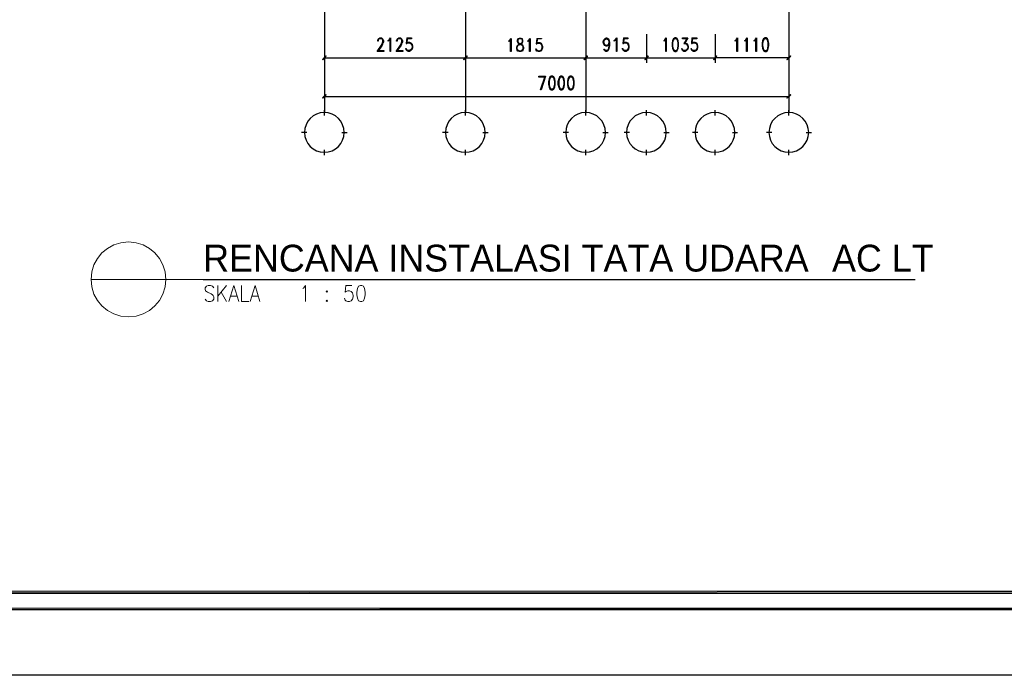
# Model space of a CAD drawing. Header units: millimetres. Extents: x 0 to 420, y 0 to 297.
# Tile 27 of 79: x 132 to 250, y 0 to 79. Entities that reach past the tile are written whole.
import ezdxf

# ---------------------------------------------------------------- set-up
doc = ezdxf.new("R2010")
doc.units = ezdxf.units.MM
for name, color, linetype in [('FILL_000000', 7, 'Continuous'), ('LINE_000000', 7, 'Continuous'), ('TEXT', 7, 'Continuous')]:
    doc.layers.add(name, color=color, linetype=linetype)

msp = doc.modelspace()

# ---------------------------------------------------------------- hatches: boundary and pattern name
at = {"layer": 'FILL_000000'}
h = msp.add_hatch(color=7, dxfattribs=at)
h.dxf.hatch_style = 1
h.paths.add_polyline_path([(168.78300086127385, 74.5490025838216), (168.40201636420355, 74.08333333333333), (168.35966322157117, 74.12566494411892), (168.78300086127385, 74.5490025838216)])
h = msp.add_hatch(color=7, dxfattribs=at)
h.dxf.hatch_style = 1
h.paths.add_polyline_path([(168.82533247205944, 74.50667097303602), (168.78300086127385, 74.5490025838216), (168.40201636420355, 74.08333333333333), (168.82533247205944, 74.50667097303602)])
h = msp.add_hatch(color=7, dxfattribs=at)
h.dxf.hatch_style = 1
h.paths.add_polyline_path([(185.3353281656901, 74.12566494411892), (185.37768130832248, 74.08333333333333), (185.75866580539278, 74.5490025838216), (185.3353281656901, 74.12566494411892)])
h = msp.add_hatch(color=7, dxfattribs=at)
h.dxf.hatch_style = 1
h.paths.add_polyline_path([(185.75866580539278, 74.50667097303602), (185.37768130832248, 74.08333333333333), (185.3353281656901, 74.12566494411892), (185.75866580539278, 74.50667097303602)])
h = msp.add_hatch(color=7, dxfattribs=at)
h.dxf.hatch_style = 1
h.paths.add_polyline_path([(185.37768130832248, 74.08333333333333), (185.75866580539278, 74.5490025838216), (185.80099741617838, 74.50667097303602), (185.37768130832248, 74.08333333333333)])
h = msp.add_hatch(color=7, dxfattribs=at)
h.dxf.hatch_style = 1
h.paths.add_polyline_path([(185.80099741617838, 74.46433936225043), (185.75866580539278, 74.50667097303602), (185.37768130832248, 74.08333333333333), (185.80099741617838, 74.46433936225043)])
h = msp.add_hatch(color=7, dxfattribs=at)
h.dxf.hatch_style = 1
h.paths.add_polyline_path([(200.2366795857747, 74.5490025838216), (199.89800516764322, 74.08333333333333), (199.85567355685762, 74.12566494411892), (200.2366795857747, 74.5490025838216)])
h = msp.add_hatch(color=7, dxfattribs=at)
h.dxf.hatch_style = 1
h.paths.add_polyline_path([(199.85567355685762, 74.12566494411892), (199.89800516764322, 74.08333333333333), (200.2366795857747, 74.50667097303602), (199.85567355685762, 74.12566494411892)])
h = msp.add_hatch(color=7, dxfattribs=at)
h.dxf.hatch_style = 1
h.paths.add_polyline_path([(200.2790111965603, 74.50667097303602), (200.2366795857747, 74.5490025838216), (199.89800516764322, 74.08333333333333), (200.2790111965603, 74.50667097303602)])
h = msp.add_hatch(color=7, dxfattribs=at)
h.dxf.hatch_style = 1
h.paths.add_polyline_path([(199.89800516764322, 74.08333333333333), (200.2366795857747, 74.50667097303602), (200.2790111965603, 74.46433936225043), (199.89800516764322, 74.08333333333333)])
h = msp.add_hatch(color=7, dxfattribs=at)
h.dxf.hatch_style = 1
h.paths.add_polyline_path([(207.17934366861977, 74.12566494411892), (207.22167527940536, 74.08333333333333), (207.5603281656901, 74.5490025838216), (207.17934366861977, 74.12566494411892)])
h = msp.add_hatch(color=7, dxfattribs=at)
h.dxf.hatch_style = 1
h.paths.add_polyline_path([(207.5603281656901, 74.5490025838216), (207.22167527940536, 74.08333333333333), (207.17934366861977, 74.12566494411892), (207.5603281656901, 74.5490025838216)])
h = msp.add_hatch(color=7, dxfattribs=at)
h.dxf.hatch_style = 1
h.paths.add_polyline_path([(207.22167527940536, 74.08333333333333), (207.5603281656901, 74.5490025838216), (207.60268130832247, 74.50667097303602), (207.22167527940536, 74.08333333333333)])
h = msp.add_hatch(color=7, dxfattribs=at)
h.dxf.hatch_style = 1
h.paths.add_polyline_path([(207.60268130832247, 74.50667097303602), (207.5603281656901, 74.5490025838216), (207.22167527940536, 74.08333333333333), (207.60268130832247, 74.50667097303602)])
h = msp.add_hatch(color=7, dxfattribs=at)
h.dxf.hatch_style = 1
h.paths.add_polyline_path([(215.4343307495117, 74.12566494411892), (215.4766623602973, 74.08333333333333), (215.8153367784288, 74.5490025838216), (215.4343307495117, 74.12566494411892)])
h = msp.add_hatch(color=7, dxfattribs=at)
h.dxf.hatch_style = 1
h.paths.add_polyline_path([(215.8153367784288, 74.5490025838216), (215.4766623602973, 74.08333333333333), (215.4343307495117, 74.12566494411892), (215.8153367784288, 74.5490025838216)])
h = msp.add_hatch(color=7, dxfattribs=at)
h.dxf.hatch_style = 1
h.paths.add_polyline_path([(215.4766623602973, 74.08333333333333), (215.8153367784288, 74.5490025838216), (215.85766838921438, 74.50667097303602), (215.4766623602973, 74.08333333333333)])
h = msp.add_hatch(color=7, dxfattribs=at)
h.dxf.hatch_style = 1
h.paths.add_polyline_path([(215.85766838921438, 74.50667097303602), (215.8153367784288, 74.5490025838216), (215.4766623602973, 74.08333333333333), (215.85766838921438, 74.50667097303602)])
h = msp.add_hatch(color=7, dxfattribs=at)
h.dxf.hatch_style = 1
h.paths.add_polyline_path([(224.28200344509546, 74.12566494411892), (224.32433505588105, 74.08333333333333), (224.70534108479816, 74.5490025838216), (224.28200344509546, 74.12566494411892)])
h = msp.add_hatch(color=7, dxfattribs=at)
h.dxf.hatch_style = 1
h.paths.add_polyline_path([(224.32433505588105, 74.08333333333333), (224.70534108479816, 74.5490025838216), (224.74767269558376, 74.50667097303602), (224.32433505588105, 74.08333333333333)])
h = msp.add_hatch(color=7, dxfattribs=at)
h.dxf.hatch_style = 1
h.paths.add_polyline_path([(168.78300086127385, 69.89233161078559), (168.40201636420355, 69.4689939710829), (168.35966322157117, 69.51132558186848), (168.78300086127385, 69.89233161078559)])
h = msp.add_hatch(color=7, dxfattribs=at)
h.dxf.hatch_style = 1
h.paths.add_polyline_path([(168.82533247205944, 69.85), (168.78300086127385, 69.89233161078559), (168.40201636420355, 69.4689939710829), (168.82533247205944, 69.85)])
h = msp.add_hatch(color=7, dxfattribs=at)
h.dxf.hatch_style = 1
h.paths.add_polyline_path([(224.28200344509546, 69.51132558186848), (224.32433505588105, 69.4689939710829), (224.70534108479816, 69.89233161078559), (224.28200344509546, 69.51132558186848)])
h = msp.add_hatch(color=7, dxfattribs=at)
h.dxf.hatch_style = 1
h.paths.add_polyline_path([(224.32433505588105, 69.4689939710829), (224.70534108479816, 69.89233161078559), (224.74767269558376, 69.85), (224.32433505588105, 69.4689939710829)])
h = msp.add_hatch(color=7, dxfattribs=at)
h.dxf.hatch_style = 1
h.paths.add_polyline_path([(19.64268561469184, 10.117664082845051), (19.431027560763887, 9.86367441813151), (363.17765977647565, 10.117664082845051), (19.64268561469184, 10.117664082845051)])
h = msp.add_hatch(color=7, dxfattribs=at)
h.dxf.hatch_style = 1
h.paths.add_polyline_path([(19.431027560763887, 9.86367441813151), (363.17765977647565, 10.117664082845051), (363.17765977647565, 9.86367441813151), (19.431027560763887, 9.86367441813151)])
h = msp.add_hatch(color=7, dxfattribs=at)
h.dxf.hatch_style = 1
h.paths.add_polyline_path([(17.653013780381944, 8.085660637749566), (17.3990241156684, 7.874002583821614), (412.07265116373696, 8.085660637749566), (17.653013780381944, 8.085660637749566)])
h = msp.add_hatch(color=7, dxfattribs=at)
h.dxf.hatch_style = 1
h.paths.add_polyline_path([(17.3990241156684, 7.874002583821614), (412.07265116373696, 8.085660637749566), (412.28435228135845, 7.874002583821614), (17.3990241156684, 7.874002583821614)])

# ---------------------------------------------------------------- linework, layer by layer
at = {"layer": 'LINE_000000', "lineweight": 25}
for p, q in [((168.6136744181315, 220.5990025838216), (168.6136744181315, 67.69100172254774)), ((224.53601464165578, 220.5990025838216), (224.53601464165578, 67.69100172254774)), ((185.58933936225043, 213.40232730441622), (185.58933936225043, 67.69100172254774)), ((200.06733161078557, 213.40232730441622), (200.06733161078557, 67.69100172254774)), ((168.6136744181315, 77.17367011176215), (168.6136744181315, 73.70232730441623)), ((185.58933936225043, 77.17367011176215), (185.58933936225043, 73.70232730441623)), ((185.58933936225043, 77.17367011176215), (185.58933936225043, 73.70232730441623)), ((200.06733161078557, 77.17367011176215), (200.06733161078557, 73.70232730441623)), ((200.06733161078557, 77.17367011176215), (200.06733161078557, 73.70232730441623)), ((207.3910017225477, 77.17367011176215), (207.3910017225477, 73.70232730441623)), ((207.3910017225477, 77.17367011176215), (207.3910017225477, 73.70232730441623)), ((215.64601033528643, 77.17367011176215), (215.64601033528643, 73.70232730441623)), ((215.64601033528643, 77.17367011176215), (215.64601033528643, 73.70232730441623)), ((224.53601464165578, 77.17367011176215), (224.53601464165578, 73.70232730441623)), ((178.5196804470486, 76.70800086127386), (178.43499569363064, 76.03067355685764)), ((194.18300086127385, 76.66566925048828), (194.09833763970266, 75.98834194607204)), ((204.59700775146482, 76.70800086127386), (204.51234452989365, 76.03067355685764)), ((212.30166236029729, 76.70800086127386), (211.8783462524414, 76.03067355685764)), ((212.85199483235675, 76.70800086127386), (212.80966322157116, 76.03067355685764)), ((178.60434366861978, 75.18399827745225), (178.43499569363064, 75.35332472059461)), ((191.81234452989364, 75.31099310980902), (191.98167097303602, 75.14166666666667)), ((192.3203453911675, 75.14166666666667), (192.4896718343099, 75.31099310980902)), ((194.26766408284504, 75.14166666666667), (194.09833763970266, 75.31099310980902)), ((204.681670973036, 75.18399827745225), (204.51234452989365, 75.35332472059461)), ((211.8360146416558, 75.18399827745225), (211.66666666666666, 75.35332472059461)), ((212.97901119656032, 75.18399827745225), (212.80966322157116, 75.35332472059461)), ((168.6136744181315, 74.33732299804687), (185.58933936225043, 74.33732299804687)), ((200.06733161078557, 74.29499138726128), (185.58933936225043, 74.29499138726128)), ((200.06733161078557, 74.33732299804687), (207.3910017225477, 74.33732299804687)), ((207.3910017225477, 74.33732299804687), (215.64601033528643, 74.33732299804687)), ((224.53601464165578, 74.33732299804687), (215.64601033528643, 74.33732299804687)), ((168.6136744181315, 73.10966322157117), (168.6136744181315, 69.0879879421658)), ((224.53601464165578, 73.10966322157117), (224.53601464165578, 69.0879879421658)), ((168.6136744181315, 69.68067355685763), (224.53601464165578, 69.68067355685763)), ((168.6136744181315, 67.39465891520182), (168.6136744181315, 68.02965460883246)), ((185.58933936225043, 67.39465891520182), (185.58933936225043, 68.02965460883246)), ((200.06733161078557, 67.39465891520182), (200.06733161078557, 68.02965460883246)), ((207.3910017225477, 67.39465891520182), (207.3910017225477, 68.02965460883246)), ((215.64601033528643, 67.39465891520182), (215.64601033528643, 68.02965460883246)), ((224.53601464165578, 67.39465891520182), (224.53601464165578, 68.02965460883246)), ((166.49700775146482, 65.32032385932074), (165.8620120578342, 65.32032385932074)), ((170.68800947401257, 65.32032385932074), (171.3230051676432, 65.32032385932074)), ((183.51500430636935, 65.32032385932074), (182.8376770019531, 65.32032385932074)), ((187.6636744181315, 65.32032385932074), (188.29867011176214, 65.32032385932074)), ((197.9929965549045, 65.32032385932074), (197.35800086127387, 65.32032385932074)), ((202.14166666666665, 65.32032385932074), (202.77666236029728, 65.32032385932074)), ((205.31666666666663, 65.32032385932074), (204.681670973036, 65.32032385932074)), ((209.4653367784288, 65.32032385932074), (210.10033247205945, 65.32032385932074)), ((213.57167527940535, 65.32032385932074), (212.93667958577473, 65.32032385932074)), ((217.7203453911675, 65.32032385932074), (218.35534108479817, 65.32032385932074)), ((222.46167958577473, 65.32032385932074), (221.8266623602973, 65.32032385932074)), ((226.61032816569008, 65.32032385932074), (227.24534539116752, 65.32032385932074)), ((168.6136744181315, 62.61099310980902), (168.6136744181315, 63.24601033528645)), ((185.58933936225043, 62.61099310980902), (185.58933936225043, 63.24601033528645)), ((200.06733161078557, 62.61099310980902), (200.06733161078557, 63.24601033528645)), ((207.3910017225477, 62.61099310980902), (207.3910017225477, 63.24601033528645)), ((215.64601033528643, 62.61099310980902), (215.64601033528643, 63.24601033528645)), ((224.53601464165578, 62.61099310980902), (224.53601464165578, 63.24601033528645)), ((154.00866580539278, 47.62499999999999), (239.73366580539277, 47.62499999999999))]:
    msp.add_line(p, q, dxfattribs=at)
at = {"layer": 'LINE_000000', "lineweight": 18}
for p, q in [((140.54667527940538, 47.62499999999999), (154.00866580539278, 47.62499999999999)), ((155.78667958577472, 46.90531955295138), (155.78667958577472, 45.000332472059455)), ((156.80268130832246, 46.90531955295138), (155.78667958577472, 45.6353281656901)), ((156.16766408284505, 46.10099741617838), (156.80268130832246, 45.000332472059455)), ((157.31068216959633, 45.6353281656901), (158.07267269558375, 45.6353281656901)), ((159.8929965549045, 45.6353281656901), (160.6126770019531, 45.6353281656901))]:
    msp.add_line(p, q, dxfattribs=at)
at = {"layer": 'LINE_000000', "lineweight": 25}
for points in [[(0.21165805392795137, 0), (0.21165805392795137, 296.92599741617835), (420.1583333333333, 296.92599741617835), (420.1583333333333, 0), (0.21165805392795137, 0)], [(176.5723402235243, 75.09933505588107), (176.5300086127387, 75.09933505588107), (176.5300086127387, 76.58100602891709), (176.40301378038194, 76.41165805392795), (176.27599741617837, 76.32699483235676), (176.27599741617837, 76.41165805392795), (176.40301378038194, 76.49632127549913), (176.5723402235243, 76.70800086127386), (176.5723402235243, 75.09933505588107)], [(191.09266408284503, 75.09933505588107), (191.00800086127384, 75.09933505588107), (191.00800086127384, 76.53865288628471), (190.92333763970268, 76.36932644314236), (190.7963428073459, 76.28466322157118), (190.7963428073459, 76.36932644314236), (190.92333763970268, 76.45398966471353), (191.09266408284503, 76.66566925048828), (191.09266408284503, 75.09933505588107)], [(192.06633419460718, 76.66566925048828), (191.89700775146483, 76.62333763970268), (191.81234452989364, 76.45398966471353), (191.81234452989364, 76.28466322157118), (191.89700775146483, 76.15766838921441), (191.93933936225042, 76.07300516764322), (192.06633419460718, 75.98834194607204), (192.27801378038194, 75.90365719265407), (192.4050086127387, 75.86132558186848), (192.4473402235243, 75.77666236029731), (192.4896718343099, 75.60733591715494), (192.4896718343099, 75.3956563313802), (192.4473402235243, 75.22632988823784), (192.27801378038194, 75.14166666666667), (192.06633419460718, 75.14166666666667), (191.89700775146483, 75.22632988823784), (191.81234452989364, 75.3956563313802), (191.81234452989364, 75.60733591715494), (191.89700775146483, 75.77666236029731), (191.93933936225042, 75.86132558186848), (192.06633419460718, 75.90365719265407), (192.27801378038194, 75.98834194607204), (192.4050086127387, 76.07300516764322), (192.4473402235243, 76.15766838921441), (192.4896718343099, 76.28466322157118), (192.4896718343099, 76.45398966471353), (192.4473402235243, 76.62333763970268), (192.27801378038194, 76.66566925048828), (192.06633419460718, 76.66566925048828)], [(193.37867872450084, 75.09933505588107), (193.29401550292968, 75.09933505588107), (193.29401550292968, 76.53865288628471), (193.2093307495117, 76.36932644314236), (193.08233591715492, 76.28466322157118), (193.08233591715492, 76.36932644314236), (193.2093307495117, 76.45398966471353), (193.37867872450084, 76.66566925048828), (193.37867872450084, 75.09933505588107)], [(203.79266408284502, 75.09933505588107), (203.75033247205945, 75.09933505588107), (203.75033247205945, 76.58100602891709), (203.62333763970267, 76.41165805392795), (203.4963428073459, 76.32699483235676), (203.4963428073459, 76.41165805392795), (203.62333763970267, 76.49632127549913), (203.79266408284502, 76.70800086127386), (203.79266408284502, 75.09933505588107)], [(209.76167958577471, 75.09933505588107), (209.71934797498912, 75.09933505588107), (209.71934797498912, 76.58100602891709), (209.59233161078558, 76.41165805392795), (209.5076683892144, 76.32699483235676), (209.5076683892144, 76.41165805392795), (209.59233161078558, 76.49632127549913), (209.76167958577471, 76.70800086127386), (209.76167958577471, 75.09933505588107)], [(210.82001291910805, 76.70800086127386), (210.65066494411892, 76.62333763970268), (210.52367011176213, 76.41165805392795), (210.48133850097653, 76.03067355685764), (210.48133850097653, 75.81899397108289), (210.52367011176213, 75.43798794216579), (210.65066494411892, 75.18399827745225), (210.82001291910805, 75.09933505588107), (210.90467614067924, 75.09933505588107), (211.0740025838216, 75.18399827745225), (211.20099741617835, 75.43798794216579), (211.24332902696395, 75.81899397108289), (211.24332902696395, 76.03067355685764), (211.20099741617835, 76.41165805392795), (211.0740025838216, 76.62333763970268), (210.90467614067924, 76.70800086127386), (210.82001291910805, 76.70800086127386)], [(218.35534108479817, 75.09933505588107), (218.27067786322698, 75.09933505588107), (218.27067786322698, 76.58100602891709), (218.1860146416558, 76.41165805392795), (218.05899827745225, 76.32699483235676), (218.05899827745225, 76.41165805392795), (218.1860146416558, 76.49632127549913), (218.35534108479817, 76.70800086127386), (218.35534108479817, 75.09933505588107)], [(219.49833763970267, 75.09933505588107), (219.41367441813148, 75.09933505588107), (219.41367441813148, 76.58100602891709), (219.32901119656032, 76.41165805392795), (219.20199483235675, 76.32699483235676), (219.20199483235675, 76.41165805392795), (219.32901119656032, 76.49632127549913), (219.49833763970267, 76.70800086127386), (219.49833763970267, 75.09933505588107)], [(220.6413341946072, 75.09933505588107), (220.556670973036, 75.09933505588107), (220.556670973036, 76.58100602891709), (220.47200775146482, 76.41165805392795), (220.34501291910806, 76.32699483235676), (220.34501291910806, 76.41165805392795), (220.47200775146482, 76.49632127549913), (220.6413341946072, 76.70800086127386), (220.6413341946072, 75.09933505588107)], [(221.65733591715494, 76.70800086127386), (221.48800947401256, 76.62333763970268), (221.3610146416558, 76.41165805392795), (221.31866149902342, 76.03067355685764), (221.31866149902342, 75.81899397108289), (221.3610146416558, 75.43798794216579), (221.48800947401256, 75.18399827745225), (221.65733591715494, 75.09933505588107), (221.7843307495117, 75.09933505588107), (221.95367872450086, 75.18399827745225), (222.03834194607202, 75.43798794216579), (222.1230051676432, 75.81899397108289), (222.1230051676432, 76.03067355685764), (222.03834194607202, 76.41165805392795), (221.95367872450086, 76.62333763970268), (221.7843307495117, 76.70800086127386), (221.65733591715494, 76.70800086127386)], [(195.91866149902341, 72.09366149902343), (195.74933505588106, 72.00899827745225), (195.66467183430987, 71.7973402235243), (195.5800086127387, 71.4163341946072), (195.5800086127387, 71.16232299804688), (195.66467183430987, 70.78133850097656), (195.74933505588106, 70.56965891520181), (195.91866149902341, 70.48499569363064), (196.04567786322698, 70.48499569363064), (196.21500430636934, 70.56965891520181), (196.34199913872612, 70.78133850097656), (196.3843307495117, 71.16232299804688), (196.3843307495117, 71.4163341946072), (196.34199913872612, 71.7973402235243), (196.21500430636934, 72.00899827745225), (196.04567786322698, 72.09366149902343), (195.91866149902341, 72.09366149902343)], [(197.06167958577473, 72.09366149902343), (196.89233161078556, 72.00899827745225), (196.8076683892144, 71.7973402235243), (196.7230051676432, 71.4163341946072), (196.7230051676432, 71.16232299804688), (196.8076683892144, 70.78133850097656), (196.89233161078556, 70.56965891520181), (197.06167958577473, 70.48499569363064), (197.18867441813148, 70.48499569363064), (197.35800086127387, 70.56965891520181), (197.48499569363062, 70.78133850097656), (197.527348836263, 71.16232299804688), (197.527348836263, 71.4163341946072), (197.48499569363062, 71.7973402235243), (197.35800086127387, 72.00899827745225), (197.18867441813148, 72.09366149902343), (197.06167958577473, 72.09366149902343)], [(198.20467614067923, 72.09366149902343), (198.0353281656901, 72.00899827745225), (197.9083333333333, 71.7973402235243), (197.86600172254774, 71.4163341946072), (197.86600172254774, 71.16232299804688), (197.9083333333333, 70.78133850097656), (198.0353281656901, 70.56965891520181), (198.20467614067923, 70.48499569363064), (198.331670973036, 70.48499569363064), (198.50099741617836, 70.56965891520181), (198.62801378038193, 70.78133850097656), (198.67034539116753, 71.16232299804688), (198.67034539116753, 71.4163341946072), (198.62801378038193, 71.7973402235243), (198.50099741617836, 72.00899827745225), (198.331670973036, 72.09366149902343), (198.20467614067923, 72.09366149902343)], [(170.9843415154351, 65.34148966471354), (170.93574413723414, 65.82354465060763), (170.79637925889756, 66.27250518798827), (170.57585008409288, 66.67878960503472), (170.2837921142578, 67.03277316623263), (169.9297977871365, 67.32485266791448), (169.52351337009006, 67.5453603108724), (169.07454206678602, 67.68473595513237), (168.5925086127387, 67.73333333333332), (168.1104751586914, 67.68473595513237), (167.66150385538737, 67.5453603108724), (167.2552194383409, 67.32485266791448), (166.90122511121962, 67.03277316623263), (166.60916714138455, 66.67878960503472), (166.38863796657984, 66.27250518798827), (166.24927308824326, 65.82354465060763), (166.2006757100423, 65.34148966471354), (166.24927308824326, 64.85945621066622), (166.38863796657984, 64.41049567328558), (166.60916714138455, 64.00421125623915), (166.90122511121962, 63.65020616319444), (167.2552194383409, 63.35814819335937), (167.66150385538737, 63.13761901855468), (168.1104751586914, 62.998264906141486), (168.5925086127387, 62.949667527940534), (169.07454206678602, 62.998264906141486), (169.52351337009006, 63.13761901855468), (169.9297977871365, 63.35814819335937), (170.2837921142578, 63.65020616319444), (170.57585008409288, 64.00421125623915), (170.79637925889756, 64.41049567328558), (170.93574413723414, 64.85945621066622), (170.9843415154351, 65.34148966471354)], [(187.9600172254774, 65.34148966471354), (187.91141984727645, 65.82354465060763), (187.77204420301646, 66.27250518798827), (187.55153656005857, 66.67878960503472), (187.2594570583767, 67.03277316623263), (186.9054734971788, 67.32485266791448), (186.49918908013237, 67.5453603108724), (186.05020701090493, 67.68473595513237), (185.56817355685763, 67.73333333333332), (185.0861401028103, 67.68473595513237), (184.6371580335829, 67.5453603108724), (184.23087361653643, 67.32485266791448), (183.87689005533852, 67.03277316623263), (183.58481055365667, 66.67878960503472), (183.36430291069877, 66.27250518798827), (183.22492726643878, 65.82354465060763), (183.17632988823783, 65.34148966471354), (183.22492726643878, 64.85945621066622), (183.36430291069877, 64.41049567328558), (183.58481055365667, 64.00421125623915), (183.87689005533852, 63.65020616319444), (184.23087361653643, 63.35814819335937), (184.6371580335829, 63.13761901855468), (185.0861401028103, 62.998264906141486), (185.56817355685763, 62.949667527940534), (186.05020701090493, 62.998264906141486), (186.49918908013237, 63.13761901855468), (186.9054734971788, 63.35814819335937), (187.2594570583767, 63.65020616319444), (187.55153656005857, 64.00421125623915), (187.77204420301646, 64.41049567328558), (187.91141984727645, 64.85945621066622), (187.9600172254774, 65.34148966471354)], [(202.43800947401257, 65.34148966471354), (202.38941209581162, 65.82354465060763), (202.25003645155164, 66.27250518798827), (202.02952880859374, 66.67878960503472), (201.73744930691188, 67.03277316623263), (201.38346574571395, 67.32485266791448), (200.9771813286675, 67.5453603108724), (200.52819925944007, 67.68473595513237), (200.04616580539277, 67.73333333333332), (199.56413235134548, 67.68473595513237), (199.11515028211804, 67.5453603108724), (198.7088658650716, 67.32485266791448), (198.35488230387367, 67.03277316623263), (198.0628028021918, 66.67878960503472), (197.8422951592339, 66.27250518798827), (197.70291951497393, 65.82354465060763), (197.65432213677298, 65.34148966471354), (197.70291951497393, 64.85945621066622), (197.8422951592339, 64.41049567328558), (198.0628028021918, 64.00421125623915), (198.35488230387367, 63.65020616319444), (198.7088658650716, 63.35814819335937), (199.11515028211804, 63.13761901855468), (199.56413235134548, 62.998264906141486), (200.04616580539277, 62.949667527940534), (200.52819925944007, 62.998264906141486), (200.9771813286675, 63.13761901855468), (201.38346574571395, 63.35814819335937), (201.73744930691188, 63.65020616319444), (202.02952880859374, 64.00421125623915), (202.25003645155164, 64.41049567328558), (202.38941209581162, 64.85945621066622), (202.43800947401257, 65.34148966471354)], [(209.76167958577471, 65.34148966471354), (209.71308220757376, 65.82354465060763), (209.57370656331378, 66.27250518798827), (209.35319892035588, 66.67878960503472), (209.06111941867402, 67.03277316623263), (208.70713585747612, 67.32485266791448), (208.30085144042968, 67.5453603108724), (207.85186937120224, 67.68473595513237), (207.36983591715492, 67.73333333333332), (206.88780246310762, 67.68473595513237), (206.43882039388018, 67.5453603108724), (206.03253597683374, 67.32485266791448), (205.67855241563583, 67.03277316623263), (205.38647291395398, 66.67878960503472), (205.16596527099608, 66.27250518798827), (205.0265896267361, 65.82354465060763), (204.97799224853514, 65.34148966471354), (205.0265896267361, 64.85945621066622), (205.16596527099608, 64.41049567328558), (205.38647291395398, 64.00421125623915), (205.67855241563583, 63.65020616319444), (206.03253597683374, 63.35814819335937), (206.43882039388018, 63.13761901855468), (206.88780246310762, 62.998264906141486), (207.36983591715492, 62.949667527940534), (207.85186937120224, 62.998264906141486), (208.30085144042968, 63.13761901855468), (208.70713585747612, 63.35814819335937), (209.06111941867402, 63.65020616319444), (209.35319892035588, 64.00421125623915), (209.57370656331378, 64.41049567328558), (209.71308220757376, 64.85945621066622), (209.76167958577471, 65.34148966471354)], [(218.01668819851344, 65.34148966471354), (217.96809082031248, 65.82354465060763), (217.8287151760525, 66.27250518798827), (217.6082075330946, 66.67878960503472), (217.31612803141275, 67.03277316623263), (216.96214447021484, 67.32485266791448), (216.55586005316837, 67.5453603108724), (216.10687798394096, 67.68473595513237), (215.62484452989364, 67.73333333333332), (215.14281107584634, 67.68473595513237), (214.6938290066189, 67.5453603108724), (214.28754458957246, 67.32485266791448), (213.93356102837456, 67.03277316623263), (213.6414815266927, 66.67878960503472), (213.4209738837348, 66.27250518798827), (213.28159823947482, 65.82354465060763), (213.23300086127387, 65.34148966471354), (213.28159823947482, 64.85945621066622), (213.4209738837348, 64.41049567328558), (213.6414815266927, 64.00421125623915), (213.93356102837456, 63.65020616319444), (214.28754458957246, 63.35814819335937), (214.6938290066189, 63.13761901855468), (215.14281107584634, 62.998264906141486), (215.62484452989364, 62.949667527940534), (216.10687798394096, 62.998264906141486), (216.55586005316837, 63.13761901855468), (216.96214447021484, 63.35814819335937), (217.31612803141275, 63.65020616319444), (217.6082075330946, 64.00421125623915), (217.8287151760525, 64.41049567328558), (217.96809082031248, 64.85945621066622), (218.01668819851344, 65.34148966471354)], [(226.906670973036, 65.34148966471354), (226.85807359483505, 65.82354465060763), (226.71869795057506, 66.27250518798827), (226.49819030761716, 66.67878960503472), (226.2061108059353, 67.03277316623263), (225.8521272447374, 67.32485266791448), (225.44584282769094, 67.5453603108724), (224.99686075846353, 67.68473595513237), (224.5148273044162, 67.73333333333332), (224.0327938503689, 67.68473595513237), (223.58381178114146, 67.5453603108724), (223.17752736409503, 67.32485266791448), (222.82354380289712, 67.03277316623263), (222.53146430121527, 66.67878960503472), (222.31095665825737, 66.27250518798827), (222.17158101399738, 65.82354465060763), (222.12298363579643, 65.34148966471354), (222.17158101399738, 64.85945621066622), (222.31095665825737, 64.41049567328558), (222.53146430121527, 64.00421125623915), (222.82354380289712, 63.65020616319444), (223.17752736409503, 63.35814819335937), (223.58381178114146, 63.13761901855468), (224.0327938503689, 62.998264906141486), (224.5148273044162, 62.949667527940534), (224.99686075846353, 62.998264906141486), (225.44584282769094, 63.13761901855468), (225.8521272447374, 63.35814819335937), (226.2061108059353, 63.65020616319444), (226.49819030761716, 64.00421125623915), (226.71869795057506, 64.41049567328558), (226.85807359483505, 64.85945621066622), (226.906670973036, 65.34148966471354)]]:
    msp.add_lwpolyline(points, close=True, dxfattribs=at)
for points in [[(175.04833763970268, 75.18399827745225), (175.7679965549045, 75.18399827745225), (175.7679965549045, 75.09933505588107), (174.9636744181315, 75.09933505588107), (175.47167527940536, 75.86132558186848), (175.59867011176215, 76.11533677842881), (175.6410017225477, 76.24233161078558), (175.6410017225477, 76.41165805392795), (175.59867011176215, 76.58100602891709), (175.47167527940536, 76.62333763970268), (175.25999569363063, 76.62333763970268), (175.13300086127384, 76.58100602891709), (175.09066925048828, 76.41165805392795), (175.09066925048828, 76.32699483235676), (175.04833763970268, 76.32699483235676), (175.04833763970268, 76.41165805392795), (175.09066925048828, 76.58100602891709), (175.13300086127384, 76.62333763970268), (175.25999569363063, 76.70800086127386), (175.47167527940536, 76.70800086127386), (175.59867011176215, 76.62333763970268), (175.6410017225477, 76.58100602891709), (175.7256649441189, 76.41165805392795), (175.7256649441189, 76.24233161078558), (175.6410017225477, 76.11533677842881), (175.55633850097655, 75.86132558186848), (175.04833763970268, 75.09933505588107)], [(177.2919991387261, 75.18399827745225), (178.0540111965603, 75.18399827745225), (178.0540111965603, 75.09933505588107), (177.24966752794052, 75.09933505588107), (177.7576683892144, 75.86132558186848), (177.88466322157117, 76.11533677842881), (177.92699483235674, 76.24233161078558), (177.92699483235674, 76.41165805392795), (177.88466322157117, 76.58100602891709), (177.7576683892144, 76.62333763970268), (177.54601033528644, 76.62333763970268), (177.41901550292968, 76.58100602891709), (177.3766623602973, 76.41165805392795), (177.3766623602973, 76.32699483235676), (177.2919991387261, 76.32699483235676), (177.2919991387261, 76.41165805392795), (177.3766623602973, 76.58100602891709), (177.41901550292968, 76.62333763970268), (177.54601033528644, 76.70800086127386), (177.7576683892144, 76.70800086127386), (177.88466322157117, 76.62333763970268), (177.92699483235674, 76.58100602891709), (178.01167958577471, 76.41165805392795), (178.01167958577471, 76.24233161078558), (177.92699483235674, 76.11533677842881), (177.84233161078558, 75.86132558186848), (177.2919991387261, 75.09933505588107)], [(178.5196804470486, 76.70800086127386), (179.07001291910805, 76.70800086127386), (179.07001291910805, 76.62333763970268), (178.56201205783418, 76.62333763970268), (178.5196804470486, 76.11533677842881), (178.68900689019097, 76.19999999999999), (178.85833333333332, 76.19999999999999), (179.02768130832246, 76.11533677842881), (179.15467614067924, 75.94601033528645), (179.19700775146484, 75.73433074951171), (179.19700775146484, 75.56500430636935), (179.15467614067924, 75.35332472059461), (179.02768130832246, 75.18399827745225), (178.85833333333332, 75.09933505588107), (178.68900689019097, 75.09933505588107), (178.5196804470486, 75.18399827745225), (178.43499569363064, 75.26866149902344), (178.39266408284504, 75.43798794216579), (178.43499569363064, 75.43798794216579)], [(178.43499569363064, 76.03067355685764), (178.5196804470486, 76.03067355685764), (178.60434366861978, 76.11533677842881), (178.85833333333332, 76.11533677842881), (179.02768130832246, 76.03067355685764), (179.15467614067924, 75.81899397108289)], [(178.90066494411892, 76.11533677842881), (179.07001291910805, 75.94601033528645), (179.15467614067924, 75.73433074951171), (179.15467614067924, 75.56500430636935), (179.07001291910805, 75.35332472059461), (178.90066494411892, 75.18399827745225)], [(191.93933936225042, 76.62333763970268), (191.89700775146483, 76.45398966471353), (191.89700775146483, 76.28466322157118), (191.93933936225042, 76.15766838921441), (192.06633419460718, 76.07300516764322), (192.27801378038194, 75.98834194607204), (192.4050086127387, 75.90365719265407), (192.4896718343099, 75.77666236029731), (192.57433505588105, 75.60733591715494), (192.57433505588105, 75.3956563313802), (192.4896718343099, 75.22632988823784), (192.4473402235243, 75.14166666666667), (192.27801378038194, 75.09933505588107), (192.06633419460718, 75.09933505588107), (191.89700775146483, 75.14166666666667), (191.81234452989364, 75.22632988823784), (191.77001291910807, 75.3956563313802), (191.77001291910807, 75.60733591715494), (191.81234452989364, 75.77666236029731), (191.93933936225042, 75.90365719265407), (192.06633419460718, 75.98834194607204), (192.27801378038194, 76.07300516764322), (192.4050086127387, 76.15766838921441), (192.4473402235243, 76.28466322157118), (192.4473402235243, 76.45398966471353), (192.4050086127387, 76.62333763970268)], [(192.4473402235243, 76.53865288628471), (192.27801378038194, 76.62333763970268), (192.06633419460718, 76.62333763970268), (191.89700775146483, 76.53865288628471)], [(194.18300086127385, 76.66566925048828), (194.73333333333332, 76.66566925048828), (194.73333333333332, 76.62333763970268), (194.22533247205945, 76.62333763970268), (194.18300086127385, 76.07300516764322), (194.352348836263, 76.15766838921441), (194.52167527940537, 76.15766838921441), (194.69100172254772, 76.07300516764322), (194.77566494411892, 75.90365719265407), (194.86032816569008, 75.69199913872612), (194.86032816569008, 75.52267269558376), (194.77566494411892, 75.31099310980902), (194.69100172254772, 75.14166666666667), (194.52167527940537, 75.09933505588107), (194.352348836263, 75.09933505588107), (194.18300086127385, 75.14166666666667), (194.09833763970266, 75.22632988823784), (194.0560060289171, 75.3956563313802), (194.09833763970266, 75.3956563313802)], [(194.09833763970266, 75.98834194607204), (194.18300086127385, 75.98834194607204), (194.26766408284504, 76.07300516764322), (194.52167527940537, 76.07300516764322), (194.69100172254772, 75.98834194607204), (194.77566494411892, 75.77666236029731)], [(194.56400689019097, 76.07300516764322), (194.73333333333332, 75.90365719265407), (194.77566494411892, 75.69199913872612), (194.77566494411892, 75.52267269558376), (194.73333333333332, 75.31099310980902), (194.56400689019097, 75.14166666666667)], [(202.86134711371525, 75.94601033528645), (202.77666236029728, 75.81899397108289), (202.60733591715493, 75.73433074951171), (202.52267269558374, 75.73433074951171), (202.35334625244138, 75.81899397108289), (202.22632988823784, 75.94601033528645), (202.18399827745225, 76.19999999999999), (202.18399827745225, 76.24233161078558), (202.22632988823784, 76.49632127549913), (202.35334625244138, 76.62333763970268), (202.52267269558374, 76.70800086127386), (202.60733591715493, 76.70800086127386), (202.77666236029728, 76.62333763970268), (202.86134711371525, 76.49632127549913), (202.94601033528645, 76.19999999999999), (202.94601033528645, 75.81899397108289), (202.86134711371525, 75.43798794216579), (202.77666236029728, 75.18399827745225), (202.60733591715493, 75.09933505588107), (202.48034108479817, 75.09933505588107), (202.3110146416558, 75.18399827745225), (202.22632988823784, 75.35332472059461), (202.3110146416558, 75.35332472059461), (202.35334625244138, 75.18399827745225)], [(202.48034108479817, 75.81899397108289), (202.3110146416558, 75.94601033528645), (202.22632988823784, 76.19999999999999), (202.22632988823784, 76.24233161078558), (202.3110146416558, 76.49632127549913), (202.48034108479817, 76.62333763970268)], [(202.22632988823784, 76.32699483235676), (202.35334625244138, 76.58100602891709), (202.52267269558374, 76.62333763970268), (202.60733591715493, 76.62333763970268), (202.77666236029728, 76.58100602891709), (202.86134711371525, 76.32699483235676)], [(202.86134711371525, 76.11533677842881), (202.77666236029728, 75.86132558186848), (202.60733591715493, 75.81899397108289), (202.52267269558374, 75.81899397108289), (202.35334625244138, 75.86132558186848), (202.22632988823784, 76.11533677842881)], [(202.64966752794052, 76.62333763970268), (202.81901550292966, 76.49632127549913), (202.86134711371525, 76.19999999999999), (202.86134711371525, 75.81899397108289), (202.81901550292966, 75.43798794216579), (202.69199913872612, 75.18399827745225)], [(202.86134711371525, 76.19999999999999), (202.81901550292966, 75.94601033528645), (202.64966752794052, 75.81899397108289)], [(204.59700775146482, 76.70800086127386), (205.14734022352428, 76.70800086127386), (205.14734022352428, 76.62333763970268), (204.6393393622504, 76.62333763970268), (204.59700775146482, 76.11533677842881), (204.7663341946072, 76.19999999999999), (204.93568216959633, 76.19999999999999), (205.1050086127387, 76.11533677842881), (205.23200344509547, 75.94601033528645), (205.27433505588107, 75.73433074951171), (205.27433505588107, 75.56500430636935), (205.23200344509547, 75.35332472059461), (205.1050086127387, 75.18399827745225), (204.93568216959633, 75.09933505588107), (204.7663341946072, 75.09933505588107), (204.59700775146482, 75.18399827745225), (204.51234452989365, 75.26866149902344), (204.47001291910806, 75.43798794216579), (204.51234452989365, 75.43798794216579)], [(204.51234452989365, 76.03067355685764), (204.59700775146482, 76.03067355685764), (204.681670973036, 76.11533677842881), (204.93568216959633, 76.11533677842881), (205.1050086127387, 76.03067355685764), (205.23200344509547, 75.81899397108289)], [(204.97801378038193, 76.11533677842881), (205.14734022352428, 75.94601033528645), (205.23200344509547, 75.73433074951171), (205.23200344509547, 75.56500430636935), (205.14734022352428, 75.35332472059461), (204.97801378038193, 75.18399827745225)], [(210.69299655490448, 76.62333763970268), (210.56600172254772, 76.41165805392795), (210.52367011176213, 76.03067355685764), (210.52367011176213, 75.81899397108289), (210.56600172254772, 75.43798794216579), (210.69299655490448, 75.18399827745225)], [(211.0740025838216, 76.58100602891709), (210.90467614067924, 76.62333763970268), (210.82001291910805, 76.62333763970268), (210.65066494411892, 76.58100602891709)], [(211.031670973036, 75.18399827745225), (211.1586658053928, 75.43798794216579), (211.20099741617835, 75.81899397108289), (211.20099741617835, 76.03067355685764), (211.1586658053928, 76.41165805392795), (211.031670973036, 76.62333763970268)], [(211.96300947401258, 76.11533677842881), (212.04767269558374, 76.11533677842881), (212.2169991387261, 76.03067355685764), (212.34399397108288, 75.86132558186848), (212.38634711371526, 75.64966752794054), (212.38634711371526, 75.56500430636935), (212.34399397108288, 75.35332472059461), (212.2169991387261, 75.18399827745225), (212.04767269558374, 75.09933505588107), (211.8783462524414, 75.09933505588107), (211.70899827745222, 75.18399827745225), (211.66666666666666, 75.26866149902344), (211.62433505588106, 75.43798794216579), (211.66666666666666, 75.43798794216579)], [(212.30166236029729, 76.62333763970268), (211.70899827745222, 76.62333763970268), (211.70899827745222, 76.70800086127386), (212.34399397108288, 76.70800086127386), (211.96300947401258, 76.03067355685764)], [(211.8783462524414, 76.03067355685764), (212.04767269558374, 76.03067355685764), (212.2169991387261, 75.94601033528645), (212.34399397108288, 75.73433074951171)], [(212.13233591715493, 76.03067355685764), (212.30166236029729, 75.86132558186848), (212.34399397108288, 75.64966752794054), (212.34399397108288, 75.56500430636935), (212.30166236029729, 75.35332472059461), (212.13233591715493, 75.18399827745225)], [(212.85199483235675, 76.70800086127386), (213.4446804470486, 76.70800086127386), (213.4446804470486, 76.62333763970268), (212.93667958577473, 76.62333763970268), (212.85199483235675, 76.11533677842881), (213.0213428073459, 76.19999999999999), (213.19066925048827, 76.19999999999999), (213.35999569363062, 76.11533677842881), (213.4870120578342, 75.94601033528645), (213.52934366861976, 75.73433074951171), (213.52934366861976, 75.56500430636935), (213.4870120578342, 75.35332472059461), (213.35999569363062, 75.18399827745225), (213.19066925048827, 75.09933505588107), (213.0213428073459, 75.09933505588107), (212.85199483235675, 75.18399827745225), (212.80966322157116, 75.26866149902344), (212.76733161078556, 75.43798794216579), (212.80966322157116, 75.43798794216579)], [(212.80966322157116, 76.03067355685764), (212.85199483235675, 76.03067355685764), (212.97901119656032, 76.11533677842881), (213.19066925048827, 76.11533677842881), (213.35999569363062, 76.03067355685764), (213.4870120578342, 75.81899397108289)], [(213.27533247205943, 76.11533677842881), (213.4446804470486, 75.94601033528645), (213.4870120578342, 75.73433074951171), (213.4870120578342, 75.56500430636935), (213.4446804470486, 75.35332472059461), (213.27533247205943, 75.18399827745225)], [(221.53034108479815, 76.62333763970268), (221.445677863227, 76.41165805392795), (221.3610146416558, 76.03067355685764), (221.3610146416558, 75.81899397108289), (221.445677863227, 75.43798794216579), (221.53034108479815, 75.18399827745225)], [(221.95367872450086, 76.58100602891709), (221.7843307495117, 76.62333763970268), (221.65733591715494, 76.62333763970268), (221.48800947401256, 76.58100602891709)], [(221.8689939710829, 75.18399827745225), (221.99601033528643, 75.43798794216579), (222.03834194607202, 75.81899397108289), (222.03834194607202, 76.03067355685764), (221.99601033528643, 76.41165805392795), (221.8689939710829, 76.62333763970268)], [(179.15467614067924, 75.48031955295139), (179.02768130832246, 75.26866149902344), (178.85833333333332, 75.18399827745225), (178.68900689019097, 75.18399827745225), (178.5196804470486, 75.26866149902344), (178.43499569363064, 75.43798794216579)], [(194.77566494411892, 75.48031955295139), (194.69100172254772, 75.22632988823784), (194.52167527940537, 75.14166666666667), (194.352348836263, 75.14166666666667), (194.18300086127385, 75.22632988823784), (194.09833763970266, 75.3956563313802)], [(202.77666236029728, 75.26866149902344), (202.60733591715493, 75.18399827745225), (202.48034108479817, 75.18399827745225), (202.3110146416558, 75.26866149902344)], [(205.23200344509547, 75.48031955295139), (205.1050086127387, 75.26866149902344), (204.93568216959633, 75.18399827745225), (204.7663341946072, 75.18399827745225), (204.59700775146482, 75.26866149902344), (204.51234452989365, 75.43798794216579)], [(210.65066494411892, 75.26866149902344), (210.82001291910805, 75.18399827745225), (210.90467614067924, 75.18399827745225), (211.0740025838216, 75.26866149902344)], [(212.34399397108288, 75.48031955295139), (212.2169991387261, 75.26866149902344), (212.04767269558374, 75.18399827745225), (211.8783462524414, 75.18399827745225), (211.70899827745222, 75.26866149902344), (211.66666666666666, 75.43798794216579)], [(213.4870120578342, 75.48031955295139), (213.35999569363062, 75.26866149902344), (213.19066925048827, 75.18399827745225), (213.0213428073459, 75.18399827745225), (212.85199483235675, 75.26866149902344), (212.80966322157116, 75.43798794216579)], [(221.48800947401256, 75.26866149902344), (221.65733591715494, 75.18399827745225), (221.7843307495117, 75.18399827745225), (221.95367872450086, 75.26866149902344)], [(195.1990025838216, 72.00899827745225), (194.43701205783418, 72.00899827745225), (194.43701205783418, 72.09366149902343), (195.2413341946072, 72.09366149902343), (194.69100172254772, 70.48499569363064), (194.60633850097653, 70.48499569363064), (195.1990025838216, 72.09366149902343)], [(195.83399827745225, 72.00899827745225), (195.70700344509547, 71.7973402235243), (195.66467183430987, 71.4163341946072), (195.66467183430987, 71.16232299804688), (195.70700344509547, 70.78133850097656), (195.83399827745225, 70.56965891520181)], [(196.21500430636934, 71.92433505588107), (196.04567786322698, 72.00899827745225), (195.91866149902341, 72.00899827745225), (195.74933505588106, 71.92433505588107)], [(196.17267269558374, 70.56965891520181), (196.25733591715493, 70.78133850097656), (196.34199913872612, 71.16232299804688), (196.34199913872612, 71.4163341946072), (196.25733591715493, 71.7973402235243), (196.17267269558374, 72.00899827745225)], [(196.97699483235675, 72.00899827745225), (196.85, 71.7973402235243), (196.8076683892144, 71.4163341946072), (196.8076683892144, 71.16232299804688), (196.85, 70.78133850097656), (196.97699483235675, 70.56965891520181)], [(197.35800086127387, 71.92433505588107), (197.18867441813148, 72.00899827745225), (197.06167958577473, 72.00899827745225), (196.89233161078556, 71.92433505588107)], [(197.31566925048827, 70.56965891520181), (197.40033247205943, 70.78133850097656), (197.48499569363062, 71.16232299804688), (197.48499569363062, 71.4163341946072), (197.40033247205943, 71.7973402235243), (197.31566925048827, 72.00899827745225)], [(198.12001291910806, 72.00899827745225), (197.9929965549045, 71.7973402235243), (197.9083333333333, 71.4163341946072), (197.9083333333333, 71.16232299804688), (197.9929965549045, 70.78133850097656), (198.12001291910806, 70.56965891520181)], [(198.50099741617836, 71.92433505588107), (198.331670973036, 72.00899827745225), (198.20467614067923, 72.00899827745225), (198.0353281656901, 71.92433505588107)], [(198.45866580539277, 70.56965891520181), (198.54332902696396, 70.78133850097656), (198.62801378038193, 71.16232299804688), (198.62801378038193, 71.4163341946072), (198.54332902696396, 71.7973402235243), (198.45866580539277, 72.00899827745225)], [(195.74933505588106, 70.65434366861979), (195.91866149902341, 70.56965891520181), (196.04567786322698, 70.56965891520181), (196.21500430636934, 70.65434366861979)], [(196.89233161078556, 70.65434366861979), (197.06167958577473, 70.56965891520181), (197.18867441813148, 70.56965891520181), (197.35800086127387, 70.65434366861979)], [(198.0353281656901, 70.65434366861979), (198.20467614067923, 70.56965891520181), (198.331670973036, 70.56965891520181), (198.50099741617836, 70.65434366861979)]]:
    msp.add_lwpolyline(points, dxfattribs=at)
at = {"layer": 'LINE_000000', "lineweight": 0}
for points in [[(168.78300086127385, 74.5490025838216), (168.40201636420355, 74.08333333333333), (168.35966322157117, 74.12566494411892), (168.78300086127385, 74.5490025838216)], [(168.82533247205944, 74.50667097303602), (168.78300086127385, 74.5490025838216), (168.40201636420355, 74.08333333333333), (168.82533247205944, 74.50667097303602)], [(185.3353281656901, 74.12566494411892), (185.37768130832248, 74.08333333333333), (185.75866580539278, 74.5490025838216), (185.3353281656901, 74.12566494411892)], [(185.75866580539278, 74.50667097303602), (185.37768130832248, 74.08333333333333), (185.3353281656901, 74.12566494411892), (185.75866580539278, 74.50667097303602)], [(185.37768130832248, 74.08333333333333), (185.75866580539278, 74.5490025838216), (185.80099741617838, 74.50667097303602), (185.37768130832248, 74.08333333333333)], [(185.80099741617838, 74.46433936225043), (185.75866580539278, 74.50667097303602), (185.37768130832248, 74.08333333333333), (185.80099741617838, 74.46433936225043)], [(200.2366795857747, 74.5490025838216), (199.89800516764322, 74.08333333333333), (199.85567355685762, 74.12566494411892), (200.2366795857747, 74.5490025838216)], [(199.85567355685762, 74.12566494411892), (199.89800516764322, 74.08333333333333), (200.2366795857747, 74.50667097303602), (199.85567355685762, 74.12566494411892)], [(200.2790111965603, 74.50667097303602), (200.2366795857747, 74.5490025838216), (199.89800516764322, 74.08333333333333), (200.2790111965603, 74.50667097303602)], [(199.89800516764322, 74.08333333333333), (200.2366795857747, 74.50667097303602), (200.2790111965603, 74.46433936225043), (199.89800516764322, 74.08333333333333)], [(207.17934366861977, 74.12566494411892), (207.22167527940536, 74.08333333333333), (207.5603281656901, 74.5490025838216), (207.17934366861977, 74.12566494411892)], [(207.5603281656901, 74.5490025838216), (207.22167527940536, 74.08333333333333), (207.17934366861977, 74.12566494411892), (207.5603281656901, 74.5490025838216)], [(207.22167527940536, 74.08333333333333), (207.5603281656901, 74.5490025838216), (207.60268130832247, 74.50667097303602), (207.22167527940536, 74.08333333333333)], [(207.60268130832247, 74.50667097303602), (207.5603281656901, 74.5490025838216), (207.22167527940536, 74.08333333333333), (207.60268130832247, 74.50667097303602)], [(215.4343307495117, 74.12566494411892), (215.4766623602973, 74.08333333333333), (215.8153367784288, 74.5490025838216), (215.4343307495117, 74.12566494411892)], [(215.8153367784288, 74.5490025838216), (215.4766623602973, 74.08333333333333), (215.4343307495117, 74.12566494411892), (215.8153367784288, 74.5490025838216)], [(215.4766623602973, 74.08333333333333), (215.8153367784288, 74.5490025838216), (215.85766838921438, 74.50667097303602), (215.4766623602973, 74.08333333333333)], [(215.85766838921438, 74.50667097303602), (215.8153367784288, 74.5490025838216), (215.4766623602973, 74.08333333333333), (215.85766838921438, 74.50667097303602)], [(224.28200344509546, 74.12566494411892), (224.32433505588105, 74.08333333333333), (224.70534108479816, 74.5490025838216), (224.28200344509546, 74.12566494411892)], [(224.32433505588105, 74.08333333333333), (224.70534108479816, 74.5490025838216), (224.74767269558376, 74.50667097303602), (224.32433505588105, 74.08333333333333)], [(168.78300086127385, 69.89233161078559), (168.40201636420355, 69.4689939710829), (168.35966322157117, 69.51132558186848), (168.78300086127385, 69.89233161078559)], [(168.82533247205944, 69.85), (168.78300086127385, 69.89233161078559), (168.40201636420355, 69.4689939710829), (168.82533247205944, 69.85)], [(224.28200344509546, 69.51132558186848), (224.32433505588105, 69.4689939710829), (224.70534108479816, 69.89233161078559), (224.28200344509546, 69.51132558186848)], [(224.32433505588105, 69.4689939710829), (224.70534108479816, 69.89233161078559), (224.74767269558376, 69.85), (224.32433505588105, 69.4689939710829)], [(19.64268561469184, 10.117664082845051), (19.431027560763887, 9.86367441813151), (363.17765977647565, 10.117664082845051), (19.64268561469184, 10.117664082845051)], [(19.431027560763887, 9.86367441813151), (363.17765977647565, 10.117664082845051), (363.17765977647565, 9.86367441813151), (19.431027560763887, 9.86367441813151)], [(17.653013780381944, 8.085660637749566), (17.3990241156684, 7.874002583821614), (412.07265116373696, 8.085660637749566), (17.653013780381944, 8.085660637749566)], [(17.3990241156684, 7.874002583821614), (412.07265116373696, 8.085660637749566), (412.28435228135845, 7.874002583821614), (17.3990241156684, 7.874002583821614)]]:
    msp.add_lwpolyline(points, close=True, dxfattribs=at)
at = {"layer": 'LINE_000000', "lineweight": 18}
for points in [[(149.5213320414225, 47.64616580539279), (149.42973556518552, 48.55478820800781), (149.16703626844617, 49.401075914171), (148.75135320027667, 50.1669206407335), (148.20082694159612, 50.834149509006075), (147.53357654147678, 51.38467576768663), (146.76774258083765, 51.80036960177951), (145.92145487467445, 52.06305813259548), (145.01283247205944, 52.15465460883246), (144.10421006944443, 52.06305813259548), (143.25792236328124, 51.80036960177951), (142.49208840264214, 51.38467576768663), (141.82483800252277, 50.834149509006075), (141.27431174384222, 50.1669206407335), (140.85862867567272, 49.401075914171), (140.59592937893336, 48.55478820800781), (140.50433290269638, 47.64616580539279), (140.59592937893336, 46.737543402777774), (140.85862867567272, 45.89125569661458), (141.27431174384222, 45.12541097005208), (141.82483800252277, 44.45818210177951), (142.49208840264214, 43.90765584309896), (143.25792236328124, 43.49196200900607), (144.10421006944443, 43.2292734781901), (145.01283247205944, 43.13767700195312), (145.92145487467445, 43.2292734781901), (146.76774258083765, 43.49196200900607), (147.53357654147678, 43.90765584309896), (148.20082694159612, 44.45818210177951), (148.75135320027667, 45.12541097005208), (149.16703626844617, 45.89125569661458), (149.42973556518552, 46.737543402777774), (149.5213320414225, 47.64616580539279)], [(168.90999569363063, 46.27034539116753), (168.9946804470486, 46.185660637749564), (168.90999569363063, 46.10099741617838), (168.82533247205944, 46.185660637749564), (168.90999569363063, 46.27034539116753)], [(172.931670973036, 46.90531955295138), (172.72001291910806, 46.820656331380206), (172.5929965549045, 46.56666666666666), (172.50833333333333, 46.10099741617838), (172.50833333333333, 45.804654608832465), (172.5929965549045, 45.38133850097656), (172.72001291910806, 45.08499569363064), (172.931670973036, 45.000332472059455), (173.10099741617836, 45.000332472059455), (173.31267700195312, 45.08499569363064), (173.43967183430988, 45.38133850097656), (173.52433505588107, 45.804654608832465), (173.52433505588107, 46.10099741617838), (173.43967183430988, 46.56666666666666), (173.31267700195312, 46.820656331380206), (173.10099741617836, 46.90531955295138), (172.931670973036, 46.90531955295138)], [(168.90999569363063, 45.16965891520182), (168.9946804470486, 45.08499569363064), (168.90999569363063, 45.000332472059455), (168.82533247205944, 45.08499569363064), (168.90999569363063, 45.16965891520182)]]:
    msp.add_lwpolyline(points, close=True, dxfattribs=at)
for points in [[(155.27867872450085, 46.651329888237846), (155.1093307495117, 46.820656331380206), (154.89767269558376, 46.90531955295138), (154.60132988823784, 46.90531955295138), (154.3896718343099, 46.820656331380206), (154.2626770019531, 46.651329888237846), (154.2626770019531, 46.48200344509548), (154.3050086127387, 46.27034539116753), (154.3896718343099, 46.185660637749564), (154.51666666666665, 46.10099741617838), (154.98233591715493, 45.93167097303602), (155.1093307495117, 45.804654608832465), (155.1940155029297, 45.71999138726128), (155.27867872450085, 45.55066494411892), (155.27867872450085, 45.25434366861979), (155.1093307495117, 45.08499569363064), (154.89767269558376, 45.000332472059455), (154.60132988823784, 45.000332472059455), (154.3896718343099, 45.08499569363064), (154.2626770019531, 45.25434366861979)], [(157.0990025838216, 45.000332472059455), (157.69166666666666, 46.90531955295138), (158.2843307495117, 45.000332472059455)], [(158.6230051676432, 46.90531955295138), (158.6230051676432, 45.000332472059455), (159.5120120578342, 45.000332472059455)], [(159.68133850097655, 45.000332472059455), (160.2740025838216, 46.90531955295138), (160.82433505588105, 45.000332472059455)], [(165.98900689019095, 46.56666666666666), (166.11600172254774, 46.651329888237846), (166.32768130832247, 46.90531955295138), (166.32768130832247, 45.000332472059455)], [(171.91566925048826, 46.90531955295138), (171.19601033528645, 46.90531955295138), (171.11134711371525, 46.10099741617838), (171.19601033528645, 46.185660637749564), (171.4076683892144, 46.27034539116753), (171.61934797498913, 46.27034539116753), (171.83100602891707, 46.185660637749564), (172.00033247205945, 46.016334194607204), (172.08499569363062, 45.71999138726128), (172.08499569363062, 45.55066494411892), (172.00033247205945, 45.25434366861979), (171.83100602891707, 45.08499569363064), (171.61934797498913, 45.000332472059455), (171.4076683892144, 45.000332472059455), (171.19601033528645, 45.08499569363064), (171.11134711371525, 45.16965891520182), (171.02666236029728, 45.38133850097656)]]:
    msp.add_lwpolyline(points, dxfattribs=at)

# ---------------------------------------------------------------- texts
at = {"layer": 'TEXT'}
for s, p in [('RENCANA INSTALASI TATA UDARA', (154.00866580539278, 48.59867011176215)), ('AC LT ', (229.72084028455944, 48.59867011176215))]:
    msp.add_text(s, height=3.2271307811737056, dxfattribs=at).set_placement(p)

doc.saveas('drawing.dxf')
